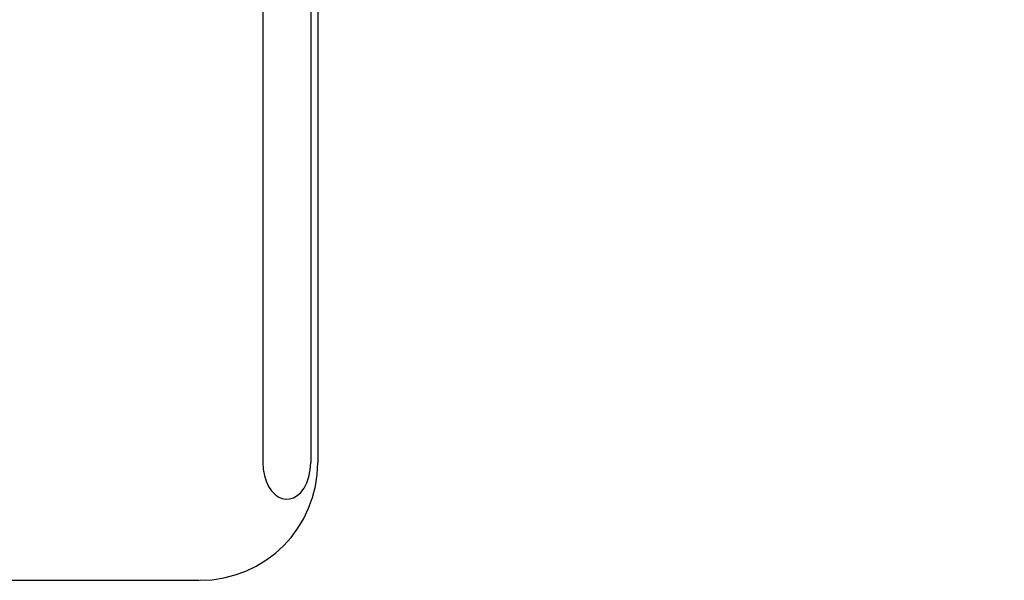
# Model space of a CAD drawing. Header units: inches. Extents: x 0 to 184, y 0 to 119.
# Tile 28 of 116: x 81.7347 to 81.9018, y 44.4828 to 44.578. Entities that reach past the tile are written whole.
import ezdxf

# ---------------------------------------------------------------- set-up
doc = ezdxf.new("R2010")
doc.units = ezdxf.units.IN
doc.header["$LTSCALE"] = 10.121375
doc.header["$MEASUREMENT"] = 0
doc.linetypes.add('HIDDEN', pattern=[0.2, 0.1, -0.1])
doc.layers.add('DEFAULT_2', color=8, linetype='HIDDEN')

msp = doc.modelspace()

# ---------------------------------------------------------------- linework, layer by layer
at = {"layer": 'DEFAULT_2', "color": 8, "linetype": 'HIDDEN'}
for p, q in [((81.77598, 44.60784), (81.77598, 44.50284)), ((81.7841, 44.60784), (81.7841, 44.50284)), ((81.78532, 44.60784), (81.78532, 44.50284)), ((81.71167, 44.48284), (81.76522, 44.48284))]:
    msp.add_line(p, q, dxfattribs=at)
msp.add_lwpolyline([(81.77598, 44.50284), (81.77605, 44.5017), (81.77623, 44.50064), (81.77654, 44.49965), (81.77695, 44.49877), (81.77743, 44.49803), (81.77798, 44.49744), (81.77857, 44.49701), (81.7792, 44.49672), (81.77986, 44.4966), (81.78052, 44.49664), (81.78118, 44.49684), (81.78182, 44.49721), (81.78242, 44.49776), (81.78296, 44.49847), (81.78342, 44.49937), (81.78379, 44.5004), (81.78401, 44.50156), (81.7841, 44.50284)], dxfattribs=at)
for centre, radius, start, end in [((82.08828, 44.80959), 0.25, 90, 270), ((81.76532, 44.50284), 0.02, 270, 360)]:
    msp.add_arc(centre, radius, start, end, dxfattribs=at)

doc.saveas('drawing.dxf')
